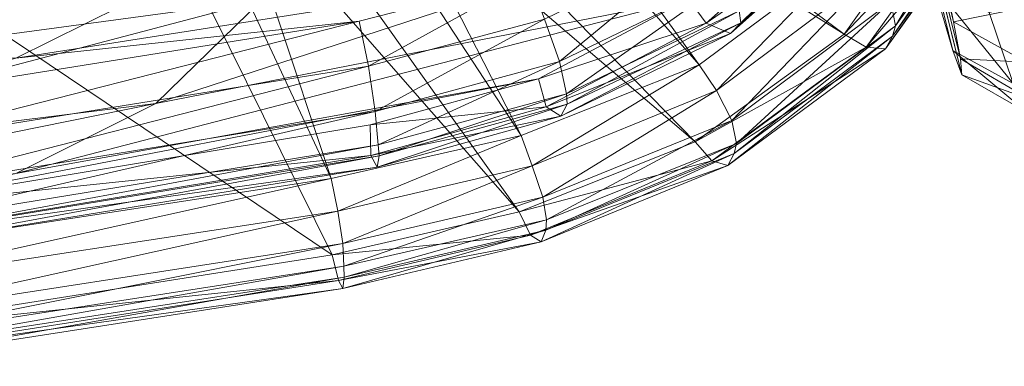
# Model space of a CAD drawing. Header units: inches. Extents: x 813 to 1305, y 19 to 194.
# Tile 126 of 163: x 1179.305 to 1181.1, y 57.867 to 58.499. Entities that reach past the tile are written whole.
import ezdxf

# ---------------------------------------------------------------- set-up
doc = ezdxf.new("R2010")
doc.units = ezdxf.units.IN
doc.header["$MEASUREMENT"] = 0
doc.layers.add('CET color Grey98', color=7, linetype='Continuous', true_color=0xfafafa)
doc.layers.add('CET color Grey99', color=7, linetype='Continuous', true_color=0xfcfcfc)
doc.layers.add('CET Default', color=7, linetype='Continuous')

# ---------------------------------------------------------------- blocks, each defined once
blk = doc.blocks.new('*C286')
at = {"layer": 'CET color Grey98', "linetype": 'Continuous', "lineweight": 0}
for points in [[(-7.3791, 21.7173, 41.2209), (-7.3811, 21.6966, 41.2805), (-6.4666, 21.8593, 41.2999), (-7.3791, 21.7173, 41.2209)], [(-7.3811, 21.6966, 41.2805), (-6.4681, 21.838, 41.3596), (-6.4666, 21.8593, 41.2999), (-7.3811, 21.6966, 41.2805)], [(-7.3791, 21.7173, 41.2209), (-6.4666, 21.8593, 41.2999), (-6.4598, 21.8455, 41.2397), (-7.3791, 21.7173, 41.2209)], [(-7.371, 21.7027, 41.1612), (-7.3791, 21.7173, 41.2209), (-6.4598, 21.8455, 41.2397), (-7.371, 21.7027, 41.1612)], [(-7.371, 21.7027, 41.1612), (-6.4598, 21.8455, 41.2397), (-6.4491, 21.7997, 41.198), (-7.371, 21.7027, 41.1612)], [(-7.3811, 21.6966, 41.2805), (-7.3809, 21.6767, 41.3144), (-6.4681, 21.838, 41.3596), (-7.3811, 21.6966, 41.2805)], [(-7.3809, 21.6767, 41.3144), (-6.4678, 21.8177, 41.3934), (-6.4681, 21.838, 41.3596), (-7.3809, 21.6767, 41.3144)], [(-7.3809, 21.6767, 41.3144), (-7.3786, 21.6357, 41.3642), (-6.4678, 21.8177, 41.3934), (-7.3809, 21.6767, 41.3144)], [(-7.3786, 21.6357, 41.3642), (-6.466, 21.7762, 41.4424), (-6.4678, 21.8177, 41.3934), (-7.3786, 21.6357, 41.3642)], [(-7.3593, 21.6564, 41.1198), (-7.371, 21.7027, 41.1612), (-6.4491, 21.7997, 41.198), (-7.3593, 21.6564, 41.1198)], [(-6.4491, 21.7997, 41.198), (-5.9841, 20.7303, 40.4087), (-7.3593, 21.6564, 41.1198), (-6.4491, 21.7997, 41.198)], [(-7.3786, 21.6357, 41.3642), (-7.3699, 21.5764, 41.3783), (-6.466, 21.7762, 41.4424), (-7.3786, 21.6357, 41.3642)], [(-7.3699, 21.5764, 41.3783), (-6.4585, 21.7163, 41.4553), (-6.466, 21.7762, 41.4424), (-7.3699, 21.5764, 41.3783)], [(-7.7407, 21.6323, 41.1731), (-7.7487, 21.6109, 41.2318), (-7.3791, 21.7173, 41.2209), (-7.7407, 21.6323, 41.1731)], [(-7.7487, 21.6109, 41.2318), (-7.3811, 21.6966, 41.2805), (-7.3791, 21.7173, 41.2209), (-7.7487, 21.6109, 41.2318)], [(-7.7407, 21.6323, 41.1731), (-7.3791, 21.7173, 41.2209), (-7.371, 21.7027, 41.1612), (-7.7407, 21.6323, 41.1731)], [(-7.7208, 21.6202, 41.1153), (-7.7407, 21.6323, 41.1731), (-7.371, 21.7027, 41.1612), (-7.7208, 21.6202, 41.1153)], [(-7.7208, 21.6202, 41.1153), (-7.371, 21.7027, 41.1612), (-7.3593, 21.6564, 41.1198), (-7.7208, 21.6202, 41.1153)], [(-7.3699, 21.5764, 41.3783), (-7.3579, 21.5171, 41.3576), (-6.4585, 21.7163, 41.4553), (-7.3699, 21.5764, 41.3783)], [(-7.3579, 21.5171, 41.3576), (-6.4474, 21.6567, 41.4336), (-6.4585, 21.7163, 41.4553), (-7.3579, 21.5171, 41.3576)], [(-7.7487, 21.6109, 41.2318), (-7.7502, 21.5922, 41.2664), (-7.3811, 21.6966, 41.2805), (-7.7487, 21.6109, 41.2318)], [(-7.7502, 21.5922, 41.2664), (-7.3809, 21.6767, 41.3144), (-7.3811, 21.6966, 41.2805), (-7.7502, 21.5922, 41.2664)], [(-7.7502, 21.5922, 41.2664), (-7.7433, 21.5512, 41.3167), (-7.3809, 21.6767, 41.3144), (-7.7502, 21.5922, 41.2664)], [(-7.7433, 21.5512, 41.3167), (-7.3786, 21.6357, 41.3642), (-7.3809, 21.6767, 41.3144), (-7.7433, 21.5512, 41.3167)], [(-7.7005, 21.5776, 41.0761), (-7.7208, 21.6202, 41.1153), (-7.3593, 21.6564, 41.1198), (-7.7005, 21.5776, 41.0761)], [(-7.3593, 21.6564, 41.1198), (-6.828, 20.5817, 40.3444), (-7.7005, 21.5776, 41.0761), (-7.3593, 21.6564, 41.1198)], [(-5.9841, 20.7303, 40.4087), (-6.828, 20.5817, 40.3444), (-7.3593, 21.6564, 41.1198), (-5.9841, 20.7303, 40.4087)], [(-7.3579, 21.5171, 41.3576), (-6.7973, 20.3169, 40.4282), (-6.4474, 21.6567, 41.4336), (-7.3579, 21.5171, 41.3576)], [(-6.7973, 20.3169, 40.4282), (-5.9575, 20.4663, 40.4944), (-6.4474, 21.6567, 41.4336), (-6.7973, 20.3169, 40.4282)], [(-8.0809, 21.4931, 41.0949), (-8.0925, 21.4712, 41.1523), (-7.7407, 21.6323, 41.1731), (-8.0809, 21.4931, 41.0949)], [(-8.0925, 21.4712, 41.1523), (-7.7487, 21.6109, 41.2318), (-7.7407, 21.6323, 41.1731), (-8.0925, 21.4712, 41.1523)], [(-8.0809, 21.4931, 41.0949), (-7.7407, 21.6323, 41.1731), (-7.7208, 21.6202, 41.1153), (-8.0809, 21.4931, 41.0949)], [(-7.7433, 21.5512, 41.3167), (-7.724, 21.494, 41.3328), (-7.3786, 21.6357, 41.3642), (-7.7433, 21.5512, 41.3167)], [(-7.724, 21.494, 41.3328), (-7.3699, 21.5764, 41.3783), (-7.3786, 21.6357, 41.3642), (-7.724, 21.494, 41.3328)], [(-8.0925, 21.4712, 41.1523), (-8.0964, 21.4531, 41.1872), (-7.7487, 21.6109, 41.2318), (-8.0925, 21.4712, 41.1523)], [(-8.0964, 21.4531, 41.1872), (-7.7502, 21.5922, 41.2664), (-7.7487, 21.6109, 41.2318), (-8.0964, 21.4531, 41.1872)], [(-8.0517, 21.4845, 41.0399), (-8.0809, 21.4931, 41.0949), (-7.7208, 21.6202, 41.1153), (-8.0517, 21.4845, 41.0399)], [(-8.0517, 21.4845, 41.0399), (-7.7208, 21.6202, 41.1153), (-7.7005, 21.5776, 41.0761), (-8.0517, 21.4845, 41.0399)], [(-8.0964, 21.4531, 41.1872), (-8.0878, 21.4109, 41.238), (-7.7502, 21.5922, 41.2664), (-8.0964, 21.4531, 41.1872)], [(-8.0878, 21.4109, 41.238), (-7.7433, 21.5512, 41.3167), (-7.7502, 21.5922, 41.2664), (-8.0878, 21.4109, 41.238)], [(-8.0213, 21.4499, 41.005), (-8.0517, 21.4845, 41.0399), (-7.7005, 21.5776, 41.0761), (-8.0213, 21.4499, 41.005)], [(-7.7005, 21.5776, 41.0761), (-6.9699, 20.5519, 40.3284), (-8.0213, 21.4499, 41.005), (-7.7005, 21.5776, 41.0761)], [(-7.724, 21.494, 41.3328), (-7.7037, 21.4386, 41.3141), (-7.3699, 21.5764, 41.3783), (-7.724, 21.494, 41.3328)], [(-7.7037, 21.4386, 41.3141), (-7.3579, 21.5171, 41.3576), (-7.3699, 21.5764, 41.3783), (-7.7037, 21.4386, 41.3141)], [(-6.828, 20.5817, 40.3444), (-6.9699, 20.5519, 40.3284), (-7.7005, 21.5776, 41.0761), (-6.828, 20.5817, 40.3444)], [(-8.0878, 21.4109, 41.238), (-8.0601, 21.3565, 41.2572), (-7.7433, 21.5512, 41.3167), (-8.0878, 21.4109, 41.238)], [(-8.0601, 21.3565, 41.2572), (-7.724, 21.494, 41.3328), (-7.7433, 21.5512, 41.3167), (-8.0601, 21.3565, 41.2572)], [(-7.7037, 21.4386, 41.3141), (-6.9471, 20.2817, 40.4033), (-7.3579, 21.5171, 41.3576), (-7.7037, 21.4386, 41.3141)], [(-6.9471, 20.2817, 40.4033), (-6.7973, 20.3169, 40.4282), (-7.3579, 21.5171, 41.3576), (-6.9471, 20.2817, 40.4033)], [(-8.3678, 21.2803, 40.9761), (-8.3809, 21.2572, 41.0315), (-8.0809, 21.4931, 41.0949), (-8.3678, 21.2803, 40.9761)], [(-8.3809, 21.2572, 41.0315), (-8.0925, 21.4712, 41.1523), (-8.0809, 21.4931, 41.0949), (-8.3809, 21.2572, 41.0315)], [(-8.3678, 21.2803, 40.9761), (-8.0809, 21.4931, 41.0949), (-8.0517, 21.4845, 41.0399), (-8.3678, 21.2803, 40.9761)], [(-8.3331, 21.2777, 40.9254), (-8.3678, 21.2803, 40.9761), (-8.0517, 21.4845, 41.0399), (-8.3331, 21.2777, 40.9254)], [(-8.3331, 21.2777, 40.9254), (-8.0517, 21.4845, 41.0399), (-8.0213, 21.4499, 41.005), (-8.3331, 21.2777, 40.9254)], [(-8.0601, 21.3565, 41.2572), (-8.0286, 21.3095, 41.2423), (-7.724, 21.494, 41.3328), (-8.0601, 21.3565, 41.2572)], [(-8.0286, 21.3095, 41.2423), (-7.7037, 21.4386, 41.3141), (-7.724, 21.494, 41.3328), (-8.0286, 21.3095, 41.2423)], [(-8.3809, 21.2572, 41.0315), (-8.3866, 21.2388, 41.066), (-8.0925, 21.4712, 41.1523), (-8.3809, 21.2572, 41.0315)], [(-8.3866, 21.2388, 41.066), (-8.0964, 21.4531, 41.1872), (-8.0925, 21.4712, 41.1523), (-8.3866, 21.2388, 41.066)], [(-8.3866, 21.2388, 41.066), (-8.3781, 21.1949, 41.1175), (-8.0964, 21.4531, 41.1872), (-8.3866, 21.2388, 41.066)], [(-8.3781, 21.1949, 41.1175), (-8.0878, 21.4109, 41.238), (-8.0964, 21.4531, 41.1872), (-8.3781, 21.1949, 41.1175)], [(-8.2928, 21.2541, 40.8964), (-8.3331, 21.2777, 40.9254), (-8.0213, 21.4499, 41.005), (-8.2928, 21.2541, 40.8964)], [(-8.0213, 21.4499, 41.005), (-7.1081, 20.5156, 40.2995), (-8.2928, 21.2541, 40.8964), (-8.0213, 21.4499, 41.005)], [(-6.9699, 20.5519, 40.3284), (-7.1081, 20.5156, 40.2995), (-8.0213, 21.4499, 41.005), (-6.9699, 20.5519, 40.3284)], [(-8.0286, 21.3095, 41.2423), (-7.0926, 20.2427, 40.368), (-7.7037, 21.4386, 41.3141), (-8.0286, 21.3095, 41.2423)], [(-7.0926, 20.2427, 40.368), (-6.9471, 20.2817, 40.4033), (-7.7037, 21.4386, 41.3141), (-7.0926, 20.2427, 40.368)], [(-8.5073, 21.328, 15.9552), (-8.6258, 21.3963, 15.9412), (-8.6315, 21.3731, 16.1784), (-8.5073, 21.328, 15.9552)], [(-8.5073, 21.328, 15.9552), (-8.4909, 21.2838, 15.7438), (-8.6258, 21.3963, 15.9412), (-8.5073, 21.328, 15.9552)], [(-8.4909, 21.2838, 15.7438), (-8.6006, 21.3435, 15.7113), (-8.6258, 21.3963, 15.9412), (-8.4909, 21.2838, 15.7438)], [(-8.3781, 21.1949, 41.1175), (-8.3438, 21.1443, 41.1407), (-8.0878, 21.4109, 41.238), (-8.3781, 21.1949, 41.1175)], [(-8.3438, 21.1443, 41.1407), (-8.0601, 21.3565, 41.2572), (-8.0878, 21.4109, 41.238), (-8.3438, 21.1443, 41.1407)], [(-8.5049, 21.299, 16.171), (-8.6315, 21.3731, 16.1784), (-8.6249, 21.3051, 16.4073), (-8.5049, 21.299, 16.171)], [(-8.5049, 21.299, 16.171), (-8.5073, 21.328, 15.9552), (-8.6315, 21.3731, 16.1784), (-8.5049, 21.299, 16.171)], [(-8.6006, 21.3435, 15.7113), (-8.5568, 21.2143, 15.5172), (-9.921, 20.8846, 15.6506), (-8.6006, 21.3435, 15.7113)], [(-8.4909, 21.2838, 15.7438), (-8.456, 21.1647, 15.5666), (-8.6006, 21.3435, 15.7113), (-8.4909, 21.2838, 15.7438)], [(-8.456, 21.1647, 15.5666), (-8.5568, 21.2143, 15.5172), (-8.6006, 21.3435, 15.7113), (-8.456, 21.1647, 15.5666)], [(-8.3438, 21.1443, 41.1407), (-8.3, 21.1082, 41.1307), (-8.0601, 21.3565, 41.2572), (-8.3438, 21.1443, 41.1407)], [(-8.3, 21.1082, 41.1307), (-8.0286, 21.3095, 41.2423), (-8.0601, 21.3565, 41.2572), (-8.3, 21.1082, 41.1307)], [(-7.9934, 19.2464, 16.919), (-8.5073, 21.328, 15.9552), (-8.5049, 21.299, 16.171), (-7.9934, 19.2464, 16.919)], [(-7.9934, 19.2464, 16.919), (-7.9839, 19.2175, 16.8083), (-8.5073, 21.328, 15.9552), (-7.9934, 19.2464, 16.919)], [(-7.9839, 19.2175, 16.8083), (-8.4909, 21.2838, 15.7438), (-8.5073, 21.328, 15.9552), (-7.9839, 19.2175, 16.8083)], [(-8.4923, 21.2313, 16.3781), (-8.6249, 21.3051, 16.4073), (-8.6093, 21.2074, 16.6251), (-8.4923, 21.2313, 16.3781)], [(-8.4923, 21.2313, 16.3781), (-8.5049, 21.299, 16.171), (-8.6249, 21.3051, 16.4073), (-8.4923, 21.2313, 16.3781)], [(-8.3, 21.1082, 41.1307), (-7.2209, 20.1925, 40.2977), (-8.0286, 21.3095, 41.2423), (-8.3, 21.1082, 41.1307)], [(-7.2209, 20.1925, 40.2977), (-7.0926, 20.2427, 40.368), (-8.0286, 21.3095, 41.2423), (-7.2209, 20.1925, 40.2977)], [(-7.9942, 19.2388, 17.0356), (-8.5049, 21.299, 16.171), (-8.4923, 21.2313, 16.3781), (-7.9942, 19.2388, 17.0356)], [(-7.9942, 19.2388, 17.0356), (-7.9934, 19.2464, 16.919), (-8.5049, 21.299, 16.171), (-7.9942, 19.2388, 17.0356)], [(-8.5681, 21.0018, 40.8216), (-8.5822, 20.9775, 40.875), (-8.3678, 21.2803, 40.9761), (-8.5681, 21.0018, 40.8216)], [(-8.5822, 20.9775, 40.875), (-8.3809, 21.2572, 41.0315), (-8.3678, 21.2803, 40.9761), (-8.5822, 20.9775, 40.875)], [(-8.5681, 21.0018, 40.8216), (-8.3678, 21.2803, 40.9761), (-8.3331, 21.2777, 40.9254), (-8.5681, 21.0018, 40.8216)], [(-8.5284, 21.0051, 40.775), (-8.5681, 21.0018, 40.8216), (-8.3331, 21.2777, 40.9254), (-8.5284, 21.0051, 40.775)], [(-8.5284, 21.0051, 40.775), (-8.3331, 21.2777, 40.9254), (-8.2928, 21.2541, 40.8964), (-8.5284, 21.0051, 40.775)], [(-7.9839, 19.2175, 16.8083), (-7.9679, 19.1601, 16.707), (-8.4909, 21.2838, 15.7438), (-7.9839, 19.2175, 16.8083)], [(-7.9679, 19.1601, 16.707), (-8.456, 21.1647, 15.5666), (-8.4909, 21.2838, 15.7438), (-7.9679, 19.1601, 16.707)], [(-8.5822, 20.9775, 40.875), (-8.5881, 20.9569, 40.9082), (-8.3809, 21.2572, 41.0315), (-8.5822, 20.9775, 40.875)], [(-8.5881, 20.9569, 40.9082), (-8.3866, 21.2388, 41.066), (-8.3809, 21.2572, 41.0315), (-8.5881, 20.9569, 40.9082)], [(-8.4787, 20.9925, 40.7519), (-8.5284, 21.0051, 40.775), (-8.2928, 21.2541, 40.8964), (-8.4787, 20.9925, 40.7519)], [(-8.2928, 21.2541, 40.8964), (-7.2366, 20.4707, 40.2478), (-8.4787, 20.9925, 40.7519), (-8.2928, 21.2541, 40.8964)], [(-7.1081, 20.5156, 40.2995), (-7.2366, 20.4707, 40.2478), (-8.2928, 21.2541, 40.8964), (-7.1081, 20.5156, 40.2995)], [(-8.5881, 20.9569, 40.9082), (-8.5796, 20.9118, 40.9605), (-8.3866, 21.2388, 41.066), (-8.5881, 20.9569, 40.9082)], [(-8.5796, 20.9118, 40.9605), (-8.3781, 21.1949, 41.1175), (-8.3866, 21.2388, 41.066), (-8.5796, 20.9118, 40.9605)], [(-8.473, 21.1384, 16.5748), (-8.4923, 21.2313, 16.3781), (-8.6093, 21.2074, 16.6251), (-8.473, 21.1384, 16.5748)], [(-7.9904, 19.2126, 17.1499), (-8.4923, 21.2313, 16.3781), (-8.473, 21.1384, 16.5748), (-7.9904, 19.2126, 17.1499)], [(-7.9904, 19.2126, 17.1499), (-7.9942, 19.2388, 17.0356), (-8.4923, 21.2313, 16.3781), (-7.9904, 19.2126, 17.1499)]]:
    blk.add_3dface(points, dxfattribs=at)
at = {"layer": 'CET color Grey99', "linetype": 'Continuous', "lineweight": 0}
for points in [[(-6.525, 21.6257, 41.5827), (-6.5218, 21.6464, 41.5053), (-7.4452, 21.4758, 41.5014), (-6.525, 21.6257, 41.5827)], [(-6.5218, 21.6464, 41.5053), (-7.4413, 21.4961, 41.4236), (-7.4452, 21.4758, 41.5014), (-6.5218, 21.6464, 41.5053)], [(-6.5218, 21.6464, 41.5053), (-6.5119, 21.6267, 41.4289), (-7.4413, 21.4961, 41.4236), (-6.5218, 21.6464, 41.5053)], [(-6.525, 21.6257, 41.5827), (-7.4452, 21.4758, 41.5014), (-7.4431, 21.4555, 41.5374), (-6.525, 21.6257, 41.5827)], [(-6.5232, 21.6057, 41.6186), (-6.525, 21.6257, 41.5827), (-7.4431, 21.4555, 41.5374), (-6.5232, 21.6057, 41.6186)], [(-6.5119, 21.6267, 41.4289), (-7.4302, 21.4753, 41.3466), (-7.4413, 21.4961, 41.4236), (-6.5119, 21.6267, 41.4289)], [(-6.5119, 21.6267, 41.4289), (-6.5108, 21.5711, 41.3715), (-7.4302, 21.4753, 41.3466), (-6.5119, 21.6267, 41.4289)], [(-6.0488, 21.5027, 41.312), (-7.038, 21.3805, 41.2543), (-5.8268, 21.625, 41.3935), (-6.0488, 21.5027, 41.312)], [(-7.038, 21.3805, 41.2543), (-6.783, 21.5077, 41.3343), (-5.8268, 21.625, 41.3935), (-7.038, 21.3805, 41.2543)], [(-6.5232, 21.6057, 41.6186), (-7.4431, 21.4555, 41.5374), (-7.4381, 21.3947, 41.5987), (-6.5232, 21.6057, 41.6186)], [(-6.5191, 21.544, 41.6795), (-6.5232, 21.6057, 41.6186), (-7.4381, 21.3947, 41.5987), (-6.5191, 21.544, 41.6795)], [(-6.783, 21.5077, 41.3343), (-7.7355, 21.335, 41.2431), (-6.5108, 21.5711, 41.3715), (-6.783, 21.5077, 41.3343)], [(-7.7355, 21.335, 41.2431), (-7.4286, 21.4189, 41.2891), (-6.5108, 21.5711, 41.3715), (-7.7355, 21.335, 41.2431)], [(-6.5108, 21.5711, 41.3715), (-7.4286, 21.4189, 41.2891), (-7.4302, 21.4753, 41.3466), (-6.5108, 21.5711, 41.3715)], [(-6.5191, 21.544, 41.6795), (-7.4381, 21.3947, 41.5987), (-7.4256, 21.3123, 41.6217), (-6.5191, 21.544, 41.6795)], [(-6.5082, 21.4599, 41.7016), (-6.5191, 21.544, 41.6795), (-7.4256, 21.3123, 41.6217), (-6.5082, 21.4599, 41.7016)], [(-7.038, 21.3805, 41.2543), (-8.0087, 21.1892, 41.1628), (-6.783, 21.5077, 41.3343), (-7.038, 21.3805, 41.2543)], [(-8.0087, 21.1892, 41.1628), (-7.7355, 21.335, 41.2431), (-6.783, 21.5077, 41.3343), (-8.0087, 21.1892, 41.1628)], [(-6.2157, 21.3286, 41.1987), (-7.2315, 21.1919, 41.1381), (-6.0488, 21.5027, 41.312), (-6.2157, 21.3286, 41.1987)], [(-7.2315, 21.1919, 41.1381), (-7.038, 21.3805, 41.2543), (-6.0488, 21.5027, 41.312), (-7.2315, 21.1919, 41.1381)], [(-7.4452, 21.4758, 41.5014), (-7.4413, 21.4961, 41.4236), (-7.7881, 21.3815, 41.4511), (-7.4452, 21.4758, 41.5014)], [(-7.4413, 21.4961, 41.4236), (-7.7764, 21.4033, 41.3739), (-7.7881, 21.3815, 41.4511), (-7.4413, 21.4961, 41.4236)], [(-7.4413, 21.4961, 41.4236), (-7.4302, 21.4753, 41.3466), (-7.7764, 21.4033, 41.3739), (-7.4413, 21.4961, 41.4236)], [(-7.4452, 21.4758, 41.5014), (-7.7881, 21.3815, 41.4511), (-7.7866, 21.3626, 41.4881), (-7.4452, 21.4758, 41.5014)], [(-7.4431, 21.4555, 41.5374), (-7.4452, 21.4758, 41.5014), (-7.7866, 21.3626, 41.4881), (-7.4431, 21.4555, 41.5374)], [(-7.4302, 21.4753, 41.3466), (-7.7495, 21.3864, 41.2983), (-7.7764, 21.4033, 41.3739), (-7.4302, 21.4753, 41.3466)], [(-7.4302, 21.4753, 41.3466), (-7.4286, 21.4189, 41.2891), (-7.7495, 21.3864, 41.2983), (-7.4302, 21.4753, 41.3466)], [(-7.4431, 21.4555, 41.5374), (-7.7866, 21.3626, 41.4881), (-7.7739, 21.3039, 41.5501), (-7.4431, 21.4555, 41.5374)], [(-7.4381, 21.3947, 41.5987), (-7.4431, 21.4555, 41.5374), (-7.7739, 21.3039, 41.5501), (-7.4381, 21.3947, 41.5987)], [(-6.5082, 21.4599, 41.7016), (-7.4256, 21.3123, 41.6217), (-7.4089, 21.2301, 41.6005), (-6.5082, 21.4599, 41.7016)], [(-6.4929, 21.3768, 41.6796), (-6.5082, 21.4599, 41.7016), (-7.4089, 21.2301, 41.6005), (-6.4929, 21.3768, 41.6796)], [(-7.4286, 21.4189, 41.2891), (-7.7355, 21.335, 41.2431), (-7.7495, 21.3864, 41.2983), (-7.4286, 21.4189, 41.2891)], [(-7.7881, 21.3815, 41.4511), (-7.7764, 21.4033, 41.3739), (-8.1046, 21.2332, 41.3711), (-7.7881, 21.3815, 41.4511)], [(-7.7764, 21.4033, 41.3739), (-8.0853, 21.2526, 41.2924), (-8.1046, 21.2332, 41.3711), (-7.7764, 21.4033, 41.3739)], [(-7.7764, 21.4033, 41.3739), (-7.7495, 21.3864, 41.2983), (-8.0853, 21.2526, 41.2924), (-7.7764, 21.4033, 41.3739)], [(-7.4381, 21.3947, 41.5987), (-7.7739, 21.3039, 41.5501), (-7.7463, 21.2267, 41.5753), (-7.4381, 21.3947, 41.5987)], [(-7.4256, 21.3123, 41.6217), (-7.4381, 21.3947, 41.5987), (-7.7463, 21.2267, 41.5753), (-7.4256, 21.3123, 41.6217)], [(-7.2315, 21.1919, 41.1381), (-8.2316, 20.9911, 41.054), (-7.038, 21.3805, 41.2543), (-7.2315, 21.1919, 41.1381)], [(-8.2316, 20.9911, 41.054), (-8.0087, 21.1892, 41.1628), (-7.038, 21.3805, 41.2543), (-8.2316, 20.9911, 41.054)], [(-7.7881, 21.3815, 41.4511), (-8.1046, 21.2332, 41.3711), (-8.1015, 21.2114, 41.4067), (-7.7881, 21.3815, 41.4511)], [(-7.7866, 21.3626, 41.4881), (-7.7881, 21.3815, 41.4511), (-8.1015, 21.2114, 41.4067), (-7.7866, 21.3626, 41.4881)], [(-7.7495, 21.3864, 41.2983), (-8.0413, 21.2339, 41.2151), (-8.0853, 21.2526, 41.2924), (-7.7495, 21.3864, 41.2983)], [(-7.7495, 21.3864, 41.2983), (-7.7355, 21.335, 41.2431), (-8.0413, 21.2339, 41.2151), (-7.7495, 21.3864, 41.2983)], [(-6.783, 21.2976, 41.6318), (-6.4929, 21.3768, 41.6796), (-7.4089, 21.2301, 41.6005), (-6.783, 21.2976, 41.6318)], [(-7.7866, 21.3626, 41.4881), (-8.1015, 21.2114, 41.4067), (-8.0832, 21.1535, 41.4686), (-7.7866, 21.3626, 41.4881)], [(-7.7739, 21.3039, 41.5501), (-7.7866, 21.3626, 41.4881), (-8.0832, 21.1535, 41.4686), (-7.7739, 21.3039, 41.5501)], [(-7.7355, 21.335, 41.2431), (-8.0087, 21.1892, 41.1628), (-8.0413, 21.2339, 41.2151), (-7.7355, 21.335, 41.2431)], [(-6.3154, 21.1122, 41.0622), (-7.3488, 20.9552, 40.9956), (-6.2157, 21.3286, 41.1987), (-6.3154, 21.1122, 41.0622)], [(-7.3488, 20.9552, 40.9956), (-7.2315, 21.1919, 41.1381), (-6.2157, 21.3286, 41.1987), (-7.3488, 20.9552, 40.9956)], [(-7.4256, 21.3123, 41.6217), (-7.7463, 21.2267, 41.5753), (-7.7185, 21.1504, 41.5569), (-7.4256, 21.3123, 41.6217)], [(-7.4089, 21.2301, 41.6005), (-7.4256, 21.3123, 41.6217), (-7.7185, 21.1504, 41.5569), (-7.4089, 21.2301, 41.6005)], [(-7.7739, 21.3039, 41.5501), (-8.0832, 21.1535, 41.4686), (-8.0428, 21.081, 41.4957), (-7.7739, 21.3039, 41.5501)], [(-7.7463, 21.2267, 41.5753), (-7.7739, 21.3039, 41.5501), (-8.0428, 21.081, 41.4957), (-7.7463, 21.2267, 41.5753)], [(-7.0381, 21.1704, 41.5519), (-6.783, 21.2976, 41.6318), (-7.7185, 21.1504, 41.5569), (-7.0381, 21.1704, 41.5519)], [(-7.7185, 21.1504, 41.5569), (-6.783, 21.2976, 41.6318), (-7.4089, 21.2301, 41.6005), (-7.7185, 21.1504, 41.5569)], [(-7.0381, 21.1704, 41.5519), (-6.0489, 21.2926, 41.6095), (-6.783, 21.2976, 41.6318), (-7.0381, 21.1704, 41.5519)], [(-6.2157, 21.1185, 41.4962), (-6.0489, 21.2926, 41.6095), (-7.0381, 21.1704, 41.5519), (-6.2157, 21.1185, 41.4962)], [(-8.1046, 21.2332, 41.3711), (-8.0853, 21.2526, 41.2924), (-8.3561, 21.0086, 41.2492), (-8.1046, 21.2332, 41.3711)], [(-8.0853, 21.2526, 41.2924), (-8.3342, 21.0309, 41.1722), (-8.3561, 21.0086, 41.2492), (-8.0853, 21.2526, 41.2924)], [(-8.0853, 21.2526, 41.2924), (-8.0413, 21.2339, 41.2151), (-8.3342, 21.0309, 41.1722), (-8.0853, 21.2526, 41.2924)], [(-8.1046, 21.2332, 41.3711), (-8.3561, 21.0086, 41.2492), (-8.3545, 20.9884, 41.2857), (-8.1046, 21.2332, 41.3711)], [(-8.1015, 21.2114, 41.4067), (-8.1046, 21.2332, 41.3711), (-8.3545, 20.9884, 41.2857), (-8.1015, 21.2114, 41.4067)], [(-8.0413, 21.2339, 41.2151), (-8.2813, 21.0212, 41.099), (-8.3342, 21.0309, 41.1722), (-8.0413, 21.2339, 41.2151)], [(-8.0413, 21.2339, 41.2151), (-8.0087, 21.1892, 41.1628), (-8.2813, 21.0212, 41.099), (-8.0413, 21.2339, 41.2151)]]:
    blk.add_3dface(points, dxfattribs=at)
blk = doc.blocks.new('*C200')
at = {"layer": 'CET Default', "linetype": 'Continuous', "lineweight": 0, "rotation": 179.9999999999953}
blk.add_blockref('*C286', (373.7957, 892.8549), dxfattribs=at)

msp = doc.modelspace()

# ---------------------------------------------------------------- block references
at = {"layer": 'CET Default', "linetype": 'Continuous', "lineweight": 0}
msp.add_blockref('*C200', (798.7199, -813.1289), dxfattribs=at)

doc.saveas('drawing.dxf')
